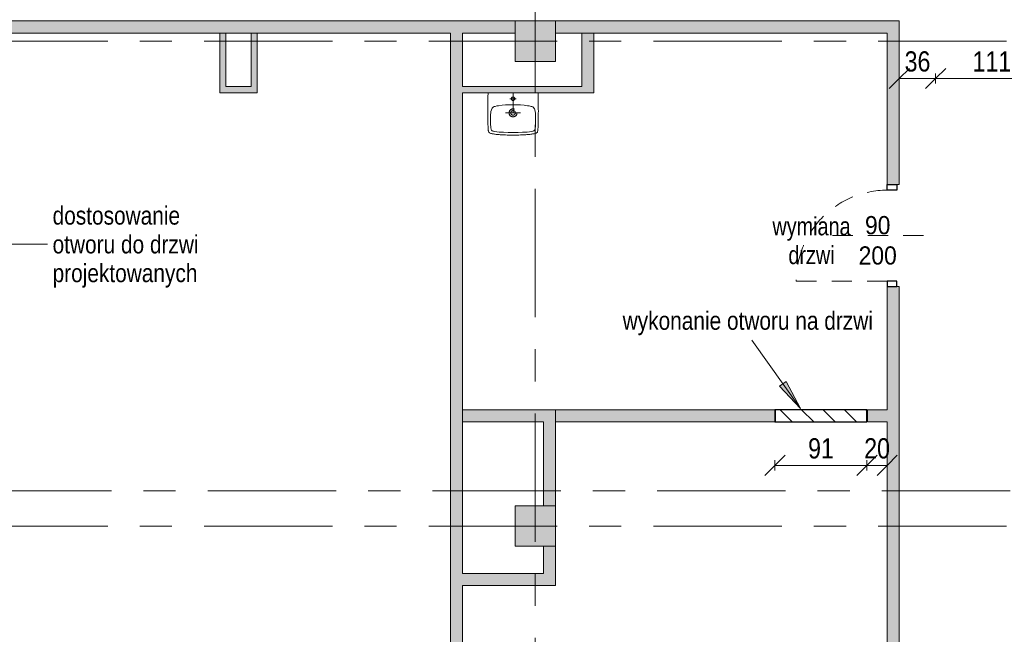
# Model space of a CAD drawing. Header units: centimetres. Extents: x -8590 to 14779, y -8842 to 3760.
# Tile 15 of 28: x 11812 to 12786, y 2221 to 2830. Entities that reach past the tile are written whole.
import ezdxf

# ---------------------------------------------------------------- set-up
doc = ezdxf.new("R2010")
doc.units = ezdxf.units.CM
for name, pattern in [('Dash', [1200, 600, -600]), ('Oś', [222.25, 127, -31.75, 31.75, -31.75]), ('Wyburzenia', [35, 20, -15])]:
    doc.linetypes.add(name, pattern=pattern)
for name, color, linetype, lineweight in [('A-ANNO-DIMS', 211, 'Continuous', 13), ('A-ANNO-DIMS-100', 211, 'Continuous', 13), ('A-ANNO-NOTE', 131, 'Wyburzenia', 9), ('A-DETL', 90, 'Dash', 50), ('A-DETL-GENF', 92, 'Continuous', 9), ('A-DETL-MEDM', 33, 'Continuous', 9), ('A-DOOR', 31, 'Wyburzenia', 9), ('A-DOOR-IDEN', 31, 'Continuous', 13), ('A-WALL', 113, 'Continuous', 13), ('A-WALL-PATT', 111, 'Continuous', 13), ('G-ANNO-TEXT', 231, 'Continuous', 13), ('P-SANR-FIXT', 6, 'Wyburzenia', 9), ('S-COLS', 52, 'Continuous', 13), ('S-GRID', 1, 'Continuous', 13)]:
    doc.layers.add(name, color=color, linetype=linetype, lineweight=lineweight)
doc.styles.add('Arial', font='arial.ttf', dxfattribs={"width": 0.9, "height": 18})
doc.styles.add('Arial Narrow_3', font='ARIALN.TTF', dxfattribs={"height": 18})
doc.styles.add('Arial Narrow_4', font='ARIALN.TTF', dxfattribs={"width": 0.95, "height": 0.18})
doc.styles.add('Arial Narrow_6', font='ARIALN.TTF', dxfattribs={"height": 20})
doc.dimstyles.new('Diagonal_1_100__0__wewnętrzne_1', dxfattribs={"dimscale": 30.48, "dimtxt": 20.468619, "dimasz": 0.656168, "dimexe": 0.164042, "dimexo": 0.0625, "dimgap": 0.032808, "dimtad": 1, "dimdec": 0, "dimdsep": 46, "dimtxsty": 'Arial Narrow_6', "dimblk1": 'OBLIQUE', "dimblk2": 'OBLIQUE', "dimsah": 1, "dimcen": 0.09, "dimazin": 0, "dimtfac": 1, "dimtdec": 4, "dimtix": 1, "dimtmove": 0, "dimatfit": 3, "dimfxl": 0.164042, "dimfxlon": 1, "dimtvp": 1, "dimtolj": 1, "dimtzin": 0, "dimarcsym": 2})

# ---------------------------------------------------------------- blocks, each defined once
blk = doc.blocks.new('M_Concrete-Square-Column - 400 x 400mm-1512407-3_piętro I __3_90 m_ - wyburzenia i zamurowania')
at = {"layer": 'S-COLS', "lineweight": 9}
blk.add_hatch(color=253, dxfattribs=at).paths.add_polyline_path([(20, -20), (20, 20), (-20, 20), (-20, -20), (11, -20)], flags=0)
for p, q in [((20, 20), (-20, 20)), ((-20, 20), (-20, -20)), ((20, -20), (20, 20)), ((-20, -20), (20, -20))]:
    blk.add_line(p, q, dxfattribs=at)
blk = doc.blocks.new('DRZWI 1S - Drzwi 90-1815603-3_piętro I __3_90 m_ - wyburzenia i zamurowania')
at = {"layer": 'A-DETL-GENF', "color": 20, "linetype": 'Wyburzenia'}
for p, q in [((-50.5, 3.7), (-45, 3.7)), ((-50.5, -5.85), (-50.5, 3.7)), ((-45, 3.7), (-45, -5.85)), ((45, 3.7), (50.5, 3.7)), ((45, -5.85), (45, 3.7)), ((50.5, 3.7), (50.5, -5.85)), ((-45, -5.85), (-50.5, -5.85)), ((50.5, -5.85), (45, -5.85))]:
    blk.add_line(p, q, dxfattribs=at)
at = {"layer": 'A-DETL-MEDM', "color": 1, "linetype": 'Wyburzenia', "lineweight": 25}
for p, q in [((-50.5, -5.85), (-50.5, 3.7)), ((-50.5, 3.7), (-45, 3.7)), ((-45, 3.7), (-45, -5.85)), ((45, 3.7), (45, -5.85)), ((50.5, 3.7), (45, 3.7)), ((50.5, -5.85), (50.5, 3.7)), ((-45, -5.85), (-50.5, -5.85)), ((45, -5.85), (50.5, -5.85))]:
    blk.add_line(p, q, dxfattribs=at)
at = {"layer": 'A-DOOR', "color": 10, "lineweight": 13}
blk.add_line((45, -5.85), (45, -95.85), dxfattribs=at)
blk.add_arc((45, -5.85), 90, 180, 270, dxfattribs=at)
blk = doc.blocks.new('Umywalka koło Nova Pro - Pro 50-2032496-3_piętro I __3_90 m_ - wyburzenia i zamurowania')
at = {"layer": 'P-SANR-FIXT', "color": 20}
for p, q in [((-12.16, 38.58), (-12.14, 39.22)), ((-12.14, 39.22), (-12.08, 39.81)), ((-12.08, 39.81), (-12, 40.37)), ((-12, 40.37), (-11.92, 40.87)), ((-11.92, 40.87), (-11.82, 41.38)), ((-11.82, 41.38), (-11.71, 41.67)), ((-11.6, 41.96), (-11.79, 41.38)), ((-11.71, 41.67), (-11.6, 41.96)), ((-11.6, 41.96), (-11.26, 42.47)), ((-11.26, 42.47), (-11.6, 41.96)), ((-11.26, 42.47), (-10.8, 42.84)), ((-10.8, 42.84), (-11.26, 42.47)), ((-10.8, 42.84), (-10.24, 43.11)), ((-10.24, 43.11), (-10.8, 42.84)), ((-10.24, 43.11), (-9.61, 43.32)), ((-9.61, 43.32), (-10.24, 43.11)), ((-9.61, 43.32), (-8.94, 43.51)), ((-8.94, 43.51), (-9.61, 43.32)), ((-9.39, 37.94), (-9.21, 39.03)), ((-9.21, 39.03), (-9.05, 39.59)), ((-9.05, 39.59), (-8.86, 40.1)), ((-8.94, 43.51), (-8.25, 43.64)), ((-8.25, 43.64), (-8.94, 43.51)), ((-8.86, 40.1), (-8.7, 40.34)), ((-8.7, 40.34), (-8.51, 40.55)), ((-8.51, 40.55), (-8.03, 40.85)), ((-8.25, 43.64), (-7.5, 43.8)), ((-7.5, 43.8), (-8.25, 43.64)), ((-8.03, 40.85), (-7.53, 41.06)), ((-7.53, 41.06), (-6.97, 41.22)), ((-7.5, 43.8), (-6.73, 43.91)), ((-6.73, 43.91), (-7.5, 43.8)), ((-6.97, 41.22), (-5.88, 41.43)), ((-6.73, 43.91), (-5.93, 44.04)), ((-5.93, 44.04), (-6.73, 43.91)), ((-5.93, 44.04), (-5.1, 44.15)), ((-5.1, 44.15), (-5.93, 44.04)), ((-5.88, 41.43), (-3.64, 41.75)), ((-5.1, 44.15), (-4.2, 44.25)), ((-4.2, 44.25), (-5.1, 44.15)), ((-4.2, 44.25), (-3.27, 44.36)), ((-3.27, 44.36), (-4.2, 44.25)), ((-3.64, 41.75), (-1.4, 41.94)), ((-3.27, 44.36), (-2.28, 44.44)), ((-2.28, 44.44), (-3.27, 44.36)), ((-2.28, 44.44), (-1.24, 44.52)), ((-1.24, 44.52), (-2.28, 44.44)), ((-1.4, 41.94), (3.1, 42.18)), ((-1.24, 44.52), (-0.15, 44.63)), ((-0.15, 44.63), (-1.24, 44.52)), ((-0.15, 44.63), (1.05, 44.71)), ((1.05, 44.71), (-0.15, 44.63)), ((1.05, 44.71), (2.3, 44.76)), ((2.3, 44.76), (1.05, 44.71)), ((2.3, 44.76), (3.66, 44.84)), ((3.66, 44.84), (2.3, 44.76)), ((3.1, 42.18), (7.6, 42.31)), ((3.66, 44.84), (5.12, 44.89)), ((5.12, 44.89), (3.66, 44.84)), ((5.12, 44.89), (6.72, 44.95)), ((6.72, 44.95), (5.12, 44.89)), ((6.72, 44.95), (8.45, 44.97)), ((8.45, 44.97), (6.72, 44.95)), ((7.6, 42.31), (9.86, 42.39)), ((8.45, 44.97), (10.4, 45)), ((10.4, 45), (8.45, 44.97)), ((9.86, 42.39), (11.04, 42.42)), ((10.4, 45), (14.63, 45)), ((14.63, 45), (10.4, 45)), ((11.04, 42.42), (11.7, 42.42)), ((11.7, 42.42), (12.5, 42.44)), ((12.5, 42.44), (13.3, 42.42)), ((13.3, 42.42), (13.99, 42.42)), ((13.99, 42.42), (15.14, 42.39)), ((14.63, 45), (16.55, 44.97)), ((16.55, 44.97), (14.63, 45)), ((15.14, 42.39), (17.4, 42.31)), ((16.55, 44.97), (18.31, 44.95)), ((18.31, 44.95), (16.55, 44.97)), ((17.4, 42.31), (21.9, 42.18)), ((18.31, 44.95), (19.88, 44.89)), ((19.88, 44.89), (18.31, 44.95)), ((19.88, 44.89), (21.34, 44.84)), ((21.34, 44.84), (19.88, 44.89)), ((21.34, 44.84), (22.7, 44.76)), ((22.7, 44.76), (21.34, 44.84)), ((21.9, 42.18), (26.4, 41.94)), ((22.7, 44.76), (23.98, 44.71)), ((23.98, 44.71), (22.7, 44.76)), ((23.98, 44.71), (25.15, 44.63)), ((25.15, 44.63), (23.98, 44.71)), ((25.15, 44.63), (26.24, 44.52)), ((26.24, 44.52), (25.15, 44.63)), ((26.24, 44.52), (27.31, 44.44)), ((27.31, 44.44), (26.24, 44.52)), ((26.4, 41.94), (28.64, 41.75)), ((27.31, 44.44), (28.29, 44.36)), ((28.29, 44.36), (27.31, 44.44)), ((28.29, 44.36), (29.23, 44.25)), ((29.23, 44.25), (28.29, 44.36)), ((28.64, 41.75), (30.88, 41.43)), ((29.23, 44.25), (30.1, 44.15)), ((30.1, 44.15), (29.23, 44.25)), ((30.1, 44.15), (30.93, 44.04)), ((30.93, 44.04), (30.1, 44.15)), ((30.88, 41.43), (31.97, 41.22)), ((30.93, 44.04), (31.76, 43.91)), ((31.76, 43.91), (30.93, 44.04)), ((31.76, 43.91), (32.5, 43.8)), ((32.5, 43.8), (31.76, 43.91)), ((31.97, 41.22), (32.53, 41.06)), ((32.5, 43.8), (33.25, 43.64)), ((33.25, 43.64), (32.5, 43.8)), ((32.53, 41.06), (33.06, 40.85)), ((33.06, 40.85), (33.54, 40.55)), ((33.25, 43.64), (33.97, 43.51)), ((33.97, 43.51), (33.25, 43.64)), ((33.54, 40.55), (33.73, 40.34)), ((33.73, 40.34), (33.86, 40.1)), ((33.86, 40.1), (34.07, 39.59)), ((33.97, 43.51), (34.63, 43.32)), ((34.63, 43.32), (33.97, 43.51)), ((34.07, 39.59), (34.21, 39.03)), ((34.21, 39.03), (34.39, 37.94)), ((34.63, 43.32), (35.24, 43.11)), ((35.24, 43.11), (34.63, 43.32)), ((35.24, 43.11), (35.8, 42.84)), ((35.8, 42.84), (35.24, 43.11)), ((35.8, 42.84), (36.28, 42.47)), ((36.28, 42.47), (35.8, 42.84)), ((36.28, 42.47), (36.6, 41.96)), ((36.6, 41.96), (36.28, 42.47)), ((36.6, 41.96), (36.82, 41.38)), ((36.82, 41.38), (36.92, 40.87)), ((36.92, 40.87), (37.03, 40.37)), ((37.03, 40.37), (37.08, 39.81)), ((37.08, 39.81), (37.14, 39.22)), ((37.14, 39.22), (37.16, 38.58)), ((-12.43, 29.39), (-12.4, 30.3)), ((-12.43, 28.46), (-12.43, 29.39)), ((-12.4, 30.88), (-12.38, 32.06)), ((-12.4, 30.3), (-12.4, 30.88)), ((-12.38, 32.06), (-12.35, 32.88)), ((-12.35, 33.65), (-12.32, 34.43)), ((-12.35, 32.88), (-12.35, 33.65)), ((-12.32, 34.43), (-12.3, 35.17)), ((-12.3, 35.17), (-12.27, 35.89)), ((-12.27, 35.89), (-12.24, 36.61)), ((-12.24, 36.61), (-12.22, 37.28)), ((-12.22, 37.28), (-12.19, 37.94)), ((-12.19, 37.94), (-12.16, 38.58)), ((-9.84, 30.06), (-9.79, 32.32)), ((-9.76, 25.56), (-9.84, 30.06)), ((-9.79, 32.32), (-9.71, 34.56)), ((-9.71, 34.56), (-9.53, 36.82)), ((-9.53, 36.82), (-9.39, 37.94)), ((12.5, 3), (12.5, 35)), ((34.39, 37.94), (34.53, 36.82)), ((34.53, 36.82), (34.71, 34.56)), ((34.71, 34.56), (34.82, 32.32)), ((34.84, 30.06), (34.76, 25.56)), ((34.82, 32.32), (34.84, 30.06)), ((37.16, 38.58), (37.19, 37.94)), ((37.19, 37.94), (37.22, 37.28)), ((37.22, 37.28), (37.24, 36.61)), ((37.24, 36.61), (37.27, 35.89)), ((37.27, 35.89), (37.3, 35.17)), ((37.3, 35.17), (37.32, 34.43)), ((37.32, 34.43), (37.35, 33.65)), ((37.35, 33.65), (37.35, 32.88)), ((37.35, 32.88), (37.38, 32.06)), ((37.38, 32.06), (37.4, 30.88)), ((37.4, 30.88), (37.43, 30.3)), ((37.43, 30.3), (37.43, 29.39)), ((37.43, 29.39), (37.46, 28.46)), ((-12.51, 21.3), (-12.48, 23.13)), ((-12.48, 19.27), (-12.51, 21.3)), ((-12.48, 24.81), (-12.46, 26.49)), ((-12.48, 23.13), (-12.48, 24.81)), ((-12.46, 27.5), (-12.43, 28.46)), ((-12.46, 26.49), (-12.46, 27.5)), ((-9.74, 24.87), (-9.76, 25.56)), ((-9.71, 24.55), (-9.74, 24.87)), ((-9.69, 24.15), (-9.71, 24.55)), ((-9.61, 23.27), (-9.69, 24.15)), ((-9.37, 21.54), (-9.61, 23.27)), ((-8.91, 19.86), (-9.37, 21.54)), ((-8.62, 19.03), (-8.91, 19.86)), ((20.01, 23), (5.01, 23)), ((33.91, 19.86), (33.62, 19.03)), ((34.37, 21.54), (33.91, 19.86)), ((34.63, 23.27), (34.37, 21.54)), ((34.69, 24.15), (34.63, 23.27)), ((34.71, 24.55), (34.69, 24.15)), ((34.74, 24.87), (34.71, 24.55)), ((34.76, 25.56), (34.74, 24.87)), ((37.46, 28.46), (37.46, 27.5)), ((37.46, 27.5), (37.48, 26.49)), ((37.48, 26.49), (37.48, 24.81)), ((37.48, 24.81), (37.51, 23.13)), ((37.51, 23.13), (37.51, 19.27)), ((-12.48, 16.98), (-12.48, 19.27)), ((-12.45, 14.35), (-12.48, 16.98)), ((-12.4, 11.28), (-12.45, 14.35)), ((-12.32, 7.58), (-12.4, 11.28)), ((-8.19, 18.26), (-8.62, 19.03)), ((-7.93, 17.91), (-8.19, 18.26)), ((-7.61, 17.62), (-7.93, 17.91)), ((-6.89, 17.14), (-7.61, 17.62)), ((-6.09, 16.8), (-6.89, 17.14)), ((-5.24, 16.53), (-6.09, 16.8)), ((-3.53, 16.16), (-5.24, 16.53)), ((-1.83, 15.89), (-3.53, 16.16)), ((1.66, 15.49), (-1.83, 15.89)), ((5.15, 15.2), (1.66, 15.49)), ((8.64, 15.06), (5.15, 15.2)), ((10.37, 15.01), (8.64, 15.06)), ((14.63, 15.01), (10.37, 15.01)), ((16.36, 15.06), (14.63, 15.01)), ((19.88, 15.2), (16.36, 15.06)), ((23.34, 15.49), (19.88, 15.2)), ((26.83, 15.89), (23.34, 15.49)), ((28.56, 16.16), (26.83, 15.89)), ((30.26, 16.53), (28.56, 16.16)), ((31.09, 16.8), (30.26, 16.53)), ((31.89, 17.14), (31.09, 16.8)), ((32.61, 17.62), (31.89, 17.14)), ((32.93, 17.91), (32.61, 17.62)), ((33.19, 18.26), (32.93, 17.91)), ((33.62, 19.03), (33.19, 18.26)), ((37.4, 11.28), (37.32, 7.58)), ((37.45, 14.35), (37.4, 11.28)), ((37.48, 16.98), (37.45, 14.35)), ((37.51, 19.27), (37.48, 16.98)), ((-12.19, 3), (-12.32, 7.58)), ((15.72, 9.02), (9.46, 9.02)), ((37.32, 7.58), (37.19, 3))]:
    blk.add_line(p, q, dxfattribs=at)
for centre, radius in [((12.51, 23), 3.92), ((12.51, 23), 2.28), ((12.5, 9.02), 1.72)]:
    blk.add_circle(centre, radius, dxfattribs=at)
blk = doc.blocks.new('Wymiana Drzwi_PG_typ 100 - --2314812-3_piętro I __3_90 m_ - wyburzenia i zamurowania')
at = {"layer": 'A-DOOR-IDEN', "insert": (0.0511, 0.737), "char_height": 0.18, "width": 1.2882, "attachment_point": 5, "rotation": 90, "line_spacing_factor": 0.949189, "style": 'Arial Narrow_4'}
blk.add_mtext('\\pxqc,t6.70278,13.40556,20.10833,26.81111,33.51389,40.21667,46.91944,53.62222,60.325,67.02778,73.73056,80.43333,87.13611,93.83889,100.54167,107.24444,113.94722,120.65,127.35278,134.05556,140.75833,147.46111,154.16389,160.86667,167.56944,174.27222,180.975,187.67778,194.38056,201.08333,207.78611,214.48889;{wymiana\\Pdrzwi}', dxfattribs=at)
blk = doc.blocks.new('DIMBLOCK10-3_piętro I __3_90 m_ - wyburzenia i zamurowania')
at = {"layer": 'A-ANNO-DIMS-100'}
for p, q in [((12558.94, 2388.4), (12568.94, 2398.4)), ((12649.94, 2388.4), (12659.94, 2398.4)), ((12558.94, 2388.4), (12548.94, 2378.4)), ((12558.94, 2393.4), (12558.94, 2383.4)), ((12558.94, 2388.4), (12558.94, 2393.4)), ((12558.94, 2388.4), (12649.94, 2388.4)), ((12649.94, 2388.4), (12639.94, 2378.4)), ((12649.94, 2393.4), (12649.94, 2383.4)), ((12649.94, 2388.4), (12649.94, 2393.4))]:
    blk.add_line(p, q, dxfattribs=at)
at = {"layer": 'A-ANNO-DIMS-100', "color": 0, "insert": (12591.76, 2415.25), "char_height": 20, "width": 30.4105, "attachment_point": 1, "line_spacing_factor": 0.974696, "style": 'Arial Narrow_6'}
blk.add_mtext('91', dxfattribs=at)
blk = doc.blocks.new('_Oblique')
at = {"color": 0, "linetype": 'ByBlock', "lineweight": -2}
blk.add_line((-0.5, -0.5), (0.5, 0.5), dxfattribs=at)
blk = doc.blocks.new('DIMBLOCK11-3_piętro I __3_90 m_ - wyburzenia i zamurowania')
at = {"layer": 'A-ANNO-DIMS-100'}
for p, q in [((12649.94, 2388.4), (12659.94, 2398.4)), ((12669.94, 2388.4), (12679.94, 2398.4)), ((12649.94, 2388.4), (12639.94, 2378.4)), ((12649.94, 2393.4), (12649.94, 2383.4)), ((12649.94, 2388.4), (12649.94, 2393.4)), ((12649.94, 2388.4), (12669.94, 2388.4)), ((12669.94, 2388.4), (12659.94, 2378.4)), ((12669.94, 2393.4), (12669.94, 2383.4)), ((12669.94, 2388.4), (12669.94, 2393.4))]:
    blk.add_line(p, q, dxfattribs=at)
at = {"layer": 'A-ANNO-DIMS-100', "color": 0, "insert": (12647.26, 2415.25), "char_height": 20, "width": 30.4105, "attachment_point": 1, "line_spacing_factor": 0.974696, "style": 'Arial Narrow_6'}
blk.add_mtext('20', dxfattribs=at)
blk = doc.blocks.new('DIMBLOCK18-3_piętro I __3_90 m_ - wyburzenia i zamurowania')
at = {"layer": 'A-ANNO-DIMS-100'}
for p, q in [((12681.94, 2771.41), (12691.94, 2781.41)), ((12681.94, 2776.41), (12681.94, 2766.41)), ((12681.94, 2771.41), (12681.94, 2776.41)), ((12717.94, 2771.41), (12727.94, 2781.41)), ((12717.94, 2776.41), (12717.94, 2766.41)), ((12717.94, 2771.41), (12717.94, 2776.41)), ((12681.94, 2771.41), (12671.94, 2761.41)), ((12681.94, 2771.41), (12717.94, 2771.41)), ((12717.94, 2771.41), (12707.94, 2761.41))]:
    blk.add_line(p, q, dxfattribs=at)
at = {"layer": 'A-ANNO-DIMS-100', "color": 0, "insert": (12687.26, 2798.26), "char_height": 20, "width": 30.4105, "attachment_point": 1, "line_spacing_factor": 0.974696, "style": 'Arial Narrow_6'}
blk.add_mtext('36', dxfattribs=at)
blk = doc.blocks.new('DIMBLOCK19-3_piętro I __3_90 m_ - wyburzenia i zamurowania')
at = {"layer": 'A-ANNO-DIMS-100'}
for p, q in [((12717.94, 2771.41), (12727.94, 2781.41)), ((12717.94, 2776.41), (12717.94, 2766.41)), ((12717.94, 2771.41), (12717.94, 2776.41)), ((12828.94, 2771.41), (12838.94, 2781.41)), ((12828.94, 2776.41), (12828.94, 2766.41)), ((12828.94, 2771.41), (12828.94, 2776.41)), ((12717.94, 2771.41), (12707.94, 2761.41)), ((12717.94, 2771.41), (12828.94, 2771.41)), ((12828.94, 2771.41), (12818.94, 2761.41))]:
    blk.add_line(p, q, dxfattribs=at)
at = {"layer": 'A-ANNO-DIMS-100', "color": 0, "insert": (12754.43, 2798.26), "char_height": 20, "width": 45.6158, "attachment_point": 1, "line_spacing_factor": 0.974696, "style": 'Arial Narrow_6'}
blk.add_mtext('111', dxfattribs=at)

msp = doc.modelspace()

# ---------------------------------------------------------------- hatches: boundary and pattern name
at = {"layer": 'A-DETL-GENF', "lineweight": 25}
h = msp.add_hatch(dxfattribs=at)
h.set_pattern_fill('FP_2', color=6, style=0, pattern_type=2)
h.set_pattern_definition([(315, (12334.558, 0), (10.6066, 10.6066), [])])
h.paths.add_polyline_path([(12305.44, 1111.33), (12305.44, 1123.33), (12295.44, 1123.33), (12295.44, 1111.33)], flags=0)
h.paths.add_polyline_path([(12033.94, 1833.33), (12033.94, 1845.33), (12018.94, 1845.33), (12018.94, 1833.33)], flags=0)
h.paths.add_polyline_path([(12669.94, 1929.33), (12681.94, 1929.33), (12681.94, 2030.33), (12669.94, 2030.33)], flags=0)
h.paths.add_polyline_path([(12402.44, 2018.33), (12492.94, 2018.33), (12492.94, 2030.33), (12402.44, 2030.26)], flags=0)
h.paths.add_polyline_path([(12649.94, 2431.33), (12649.94, 2443.33), (12559.44, 2443.33), (12559.44, 2431.33)], flags=0)
h.paths.add_polyline_path([(12383.44, 3040.83), (12450.94, 3040.83), (12450.94, 3065.68), (12329.94, 3065.68), (12329.94, 3040.83)], flags=0)
h.paths.add_polyline_path([(12714.44, 3040.83), (12724.44, 3040.83), (12724.44, 3065.83), (12714.44, 3065.83), (12714.44, 3056.13)], flags=0)
h.paths.add_polyline_path([(11970.94, 3091.33), (11970.94, 3116.33), (11849.94, 3116.33), (11849.94, 3091.33)], flags=0)
at = {"layer": 'A-WALL-PATT', "lineweight": 5}
h = msp.add_hatch(color=254, dxfattribs=at)
h.paths.add_polyline_path([(11766.94, 2816.33), (12301.94, 2816.33), (12301.94, 2828.33), (11766.94, 2828.33)], flags=0)
h.paths.add_polyline_path([(12669.94, 2816.33), (12669.94, 2828.33), (12341.94, 2828.33), (12341.94, 2816.33), (12525.1, 2816.33)], flags=0)
for points in [[(12669.94, 2793.33), (12681.94, 2793.33), (12681.94, 2828.33), (12669.94, 2828.33), (12669.94, 2816.33)], [(12015.94, 2793.33), (12015.94, 2816.33), (12009.94, 2816.33), (12009.94, 2793.33)], [(12040.94, 2793.33), (12046.94, 2793.33), (12046.94, 2816.33), (12040.94, 2816.33), (12040.94, 2810.35)], [(12249.94, 2793.33), (12249.94, 2816.33), (12237.94, 2816.33), (12237.94, 2793.33), (12241.79, 2793.33)], [(12379.94, 2793.33), (12379.94, 2816.33), (12367.94, 2816.33), (12367.94, 2793.33)], [(12009.94, 2763.33), (12015.94, 2763.33), (12015.94, 2793.33), (12009.94, 2793.33)], [(12040.94, 2763.33), (12046.94, 2763.33), (12046.94, 2793.33), (12040.94, 2793.33), (12040.94, 2788.33)], [(12237.94, 1845.33), (12249.94, 1845.33), (12249.94, 2793.33), (12237.94, 2793.33), (12237.94, 1922.94)], [(12367.94, 2757.33), (12379.94, 2757.33), (12379.94, 2793.33), (12367.94, 2793.33), (12367.94, 2763.33)]]:
    msp.add_hatch(color=254, dxfattribs=at).paths.add_polyline_path(points, flags=0)
h = msp.add_hatch(color=254, dxfattribs=at)
h.paths.add_polyline_path([(12669.94, 1845.33), (12681.94, 1845.33), (12681.94, 1929.33), (12669.94, 1929.33)], flags=0)
h.paths.add_polyline_path([(12681.94, 2030.33), (12681.94, 2565.33), (12669.94, 2565.33), (12669.94, 2030.33)], flags=0)
h.paths.add_polyline_path([(12670.09, 2666.33), (12681.94, 2666.33), (12681.94, 2793.33), (12669.94, 2793.33), (12669.94, 2666.33)], flags=0)
at = {"layer": 'A-WALL-PATT'}
for points in [[(12046.94, 2757.33), (12046.94, 2763.33), (12009.94, 2763.33), (12009.94, 2757.33)], [(12249.94, 2757.33), (12367.94, 2757.33), (12367.94, 2763.33), (12249.94, 2763.33)], [(12329.94, 2431.33), (12341.94, 2431.33), (12341.94, 2443.33), (12249.94, 2443.33), (12249.94, 2431.33)], [(12329.94, 2269.33), (12329.94, 2281.33), (12249.94, 2281.33), (12249.94, 2269.33)]]:
    msp.add_hatch(color=9, dxfattribs=at).paths.add_polyline_path(points, flags=0)
h = msp.add_hatch(color=9, dxfattribs=at)
h.paths.add_polyline_path([(12341.94, 2431.33), (12559.44, 2431.33), (12559.44, 2443.33), (12341.94, 2443.33)], flags=0)
h.paths.add_polyline_path([(12668.75, 2431.33), (12669.94, 2431.33), (12669.94, 2443.33), (12650.44, 2443.33), (12650.44, 2431.33)], flags=0)
h = msp.add_hatch(color=9, dxfattribs=at)
h.paths.add_polyline_path([(12341.94, 2269.33), (12341.94, 2308.33), (12329.94, 2308.33), (12329.94, 2269.33)], flags=0)
h.paths.add_polyline_path([(12335.3, 2348.33), (12341.94, 2348.33), (12341.94, 2431.33), (12329.94, 2431.33), (12329.94, 2348.33)], flags=0)
at = {"layer": 'G-ANNO-TEXT'}
msp.add_hatch(color=130, dxfattribs=at).paths.add_polyline_path([(12584.2, 2444.79), (12570.02, 2471.53), (12563.59, 2466.95)], flags=0)

# ---------------------------------------------------------------- linework, layer by layer
at = {"layer": 'A-ANNO-NOTE', "color": 240, "lineweight": 13}
msp.add_line((12705.94, 2615.83), (12615.94, 2615.83), dxfattribs=at)
at = {"layer": 'A-DETL', "linetype": 'Continuous', "lineweight": 25}
for p, q in [((12649.94, 2443.33), (12558.94, 2443.33)), ((12558.94, 2443.33), (12558.94, 2431.33)), ((12649.94, 2431.33), (12649.94, 2443.33)), ((12558.94, 2431.33), (12649.94, 2431.33))]:
    msp.add_line(p, q, dxfattribs=at)
at = {"layer": 'A-WALL', "lineweight": 9}
for p, q in [((12301.94, 2828.33), (11741.94, 2828.33)), ((12681.94, 2828.33), (12341.94, 2828.33)), ((12681.94, 2666.33), (12681.94, 2828.33)), ((12237.94, 2816.33), (11741.94, 2816.33)), ((12009.94, 2757.33), (12009.94, 2816.33)), ((12015.94, 2763.33), (12015.94, 2816.33)), ((12040.94, 2763.33), (12040.94, 2816.33)), ((12046.94, 2757.33), (12046.94, 2816.33)), ((12237.94, 2204.33), (12237.94, 2816.33)), ((12301.94, 2816.33), (12249.94, 2816.33)), ((12249.94, 2763.33), (12249.94, 2816.33)), ((12669.94, 2816.33), (12341.94, 2816.33)), ((12367.94, 2763.33), (12367.94, 2816.33)), ((12379.94, 2757.33), (12379.94, 2816.33)), ((12669.94, 2666.33), (12669.94, 2816.33)), ((12009.94, 2757.33), (12046.94, 2757.33)), ((12040.94, 2763.33), (12015.94, 2763.33)), ((12367.94, 2763.33), (12249.94, 2763.33)), ((12249.94, 2281.33), (12249.94, 2757.33)), ((12249.94, 2757.33), (12379.94, 2757.33)), ((12670.09, 2666.33), (12669.94, 2666.33)), ((12681.94, 2666.33), (12679.64, 2666.33)), ((12669.94, 2565.33), (12669.94, 2443.33)), ((12670.09, 2565.33), (12669.94, 2565.33)), ((12681.94, 2565.33), (12679.64, 2565.33)), ((12681.94, 2030.33), (12681.94, 2565.33)), ((12559.44, 2443.33), (12249.94, 2443.33)), ((12341.94, 2443.33), (12341.94, 2348.33)), ((12669.94, 2443.33), (12650.44, 2443.33)), ((12249.94, 2431.33), (12329.94, 2431.33)), ((12329.94, 2431.33), (12329.94, 2348.33)), ((12341.94, 2431.33), (12559.44, 2431.33)), ((12650.44, 2431.33), (12669.94, 2431.33)), ((12669.94, 2431.33), (12669.94, 2030.33)), ((12329.94, 2308.33), (12329.94, 2281.33)), ((12341.94, 2269.33), (12341.94, 2308.33)), ((12329.94, 2281.33), (12249.94, 2281.33)), ((12249.94, 2030.33), (12249.94, 2269.33)), ((12249.94, 2269.33), (12341.94, 2269.33))]:
    msp.add_line(p, q, dxfattribs=at)
at = {"layer": 'A-WALL'}
for p, q in [((12559.44, 2431.33), (12559.44, 2443.33)), ((12650.44, 2443.33), (12650.44, 2431.33))]:
    msp.add_line(p, q, dxfattribs=at)
at = {"layer": 'A-WALL', "color": 10, "linetype": 'Wyburzenia'}
for p, q in [((12650.44, 2443.33), (12559.44, 2443.33)), ((12559.44, 2443.33), (12559.44, 2431.33)), ((12650.44, 2431.33), (12650.44, 2443.33)), ((12559.44, 2431.33), (12650.44, 2431.33))]:
    msp.add_line(p, q, dxfattribs=at)
at = {"layer": 'G-ANNO-TEXT', "color": 130}
for p, q in [((11715.79, 2607.25), (11839.48, 2607.25)), ((12584.2, 2444.79), (12536.16, 2512.32)), ((12570.02, 2471.53), (12563.59, 2466.95)), ((12563.59, 2466.95), (12584.2, 2444.79)), ((12584.2, 2444.79), (12570.02, 2471.53))]:
    msp.add_line(p, q, dxfattribs=at)
at = {"layer": 'S-GRID', "linetype": 'Oś'}
for p, q in [((12321.94, 2884.27), (12321.94, 27.13)), ((13677.02, 2808.33), (10965.8, 2808.33)), ((11108.94, 2363.33), (14108.94, 2363.33)), ((13677.02, 2328.33), (10965.8, 2328.33))]:
    msp.add_line(p, q, dxfattribs=at)

# ---------------------------------------------------------------- block references
at = {"layer": 'A-DOOR', "color": 10, "lineweight": 13, "rotation": 270.0000000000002}
msp.add_blockref('DRZWI 1S - Drzwi 90-1815603-3_piętro I __3_90 m_ - wyburzenia i zamurowania', (12675.94, 2615.83), dxfattribs=at)
at = {"layer": 'A-DOOR-IDEN', "xscale": 99.99999999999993, "yscale": 99.99999999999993, "zscale": 99.99999999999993, "rotation": 270.0000000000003}
msp.add_blockref('Wymiana Drzwi_PG_typ 100 - --2314812-3_piętro I __3_90 m_ - wyburzenia i zamurowania', (12521.44, 2615.83), dxfattribs=at)
at = {"layer": 'P-SANR-FIXT', "color": 20, "rotation": 180}
msp.add_blockref('Umywalka koło Nova Pro - Pro 50-2032496-3_piętro I __3_90 m_ - wyburzenia i zamurowania', (12312.44, 2760.33), dxfattribs=at)
at = {"layer": 'S-COLS', "lineweight": 9}
for p in [(12321.94, 2808.33), (12321.94, 2328.33)]:
    msp.add_blockref('M_Concrete-Square-Column - 400 x 400mm-1512407-3_piętro I __3_90 m_ - wyburzenia i zamurowania', p, dxfattribs=at)

# ---------------------------------------------------------------- texts
at = {"layer": 'A-ANNO-NOTE', "color": 1, "lineweight": 211, "char_height": 18, "attachment_point": 5, "line_spacing_factor": 0.936439, "style": 'Arial'}
for s, insert, width in [('\\pxqc,t6.35,12.7,19.05,25.4,31.75,38.1,44.45,50.8,57.15,63.5,69.85,76.2,82.55,88.9,95.25,101.6,107.95,114.3,120.65,127,133.35,139.7,146.05,152.4,158.75,165.1,171.45,177.8,184.15,190.5,196.85,203.2;{90}', (12660.61, 2626.06), 25.65), ('\\pxqc,t6.35,12.7,19.05,25.4,31.75,38.1,44.45,50.8,57.15,63.5,69.85,76.2,82.55,88.9,95.25,101.6,107.95,114.3,120.65,127,133.35,139.7,146.05,152.4,158.75,165.1,171.45,177.8,184.15,190.5,196.85,203.2;{200}', (12660.61, 2596.06), 38.07)]:
    msp.add_mtext(s, dxfattribs=dict(at, insert=insert, width=width))
at = {"layer": 'G-ANNO-TEXT', "color": 7, "char_height": 18, "attachment_point": 1, "line_spacing_factor": 0.949189, "style": 'Arial Narrow_3'}
for s, insert, width in [('\\pxt7.05556,14.11111,21.16667,28.22222,35.27778,42.33333,49.38889,56.44444,63.5,70.55556,77.61111,84.66667,91.72222,98.77778,105.83333,112.88889,119.94444,127,134.05556,141.11111,148.16667,155.22222,162.27778,169.33333,176.38889,183.44444,190.5,197.55556,204.61111,211.66667,218.72222,225.77778;{dostosowanie otworu do drzwi projektowanych}', (11844.48, 2644.72), 179.9), ('\\pxt7.05556,14.11111,21.16667,28.22222,35.27778,42.33333,49.38889,56.44444,63.5,70.55556,77.61111,84.66667,91.72222,98.77778,105.83333,112.88889,119.94444,127,134.05556,141.11111,148.16667,155.22222,162.27778,169.33333,176.38889,183.44444,190.5,197.55556,204.61111,211.66667,218.72222,225.77778;{wykonanie otworu na drzwi}', (12408.36, 2540.64), 255.3)]:
    msp.add_mtext(s, dxfattribs=dict(at, insert=insert, width=width))

# ---------------------------------------------------------------- dimensions: what is measured, and where the dimension line sits
at = {"layer": 'A-ANNO-DIMS'}
for base, p1, p2, override, picture, middle in [((12717.94, 2771.41), (12681.94, 2776.41), (12717.94, 2776.41), {"dimpost": '<>', "dimfxl": 36}, 'DIMBLOCK18-3_piętro I __3_90 m_ - wyburzenia i zamurowania', (12699.94, 2782.62)), ((12828.94, 2771.41), (12717.94, 2776.41), (12828.94, 2776.41), {"dimpost": '<>', "dimfxl": 111}, 'DIMBLOCK19-3_piętro I __3_90 m_ - wyburzenia i zamurowania', (12773.44, 2782.45)), ((12669.94, 2388.4), (12649.94, 2393.4), (12669.94, 2393.4), {"dimpost": '<>', "dimfxl": 20}, 'DIMBLOCK11-3_piętro I __3_90 m_ - wyburzenia i zamurowania', (12659.94, 2399.61))]:
    dim = msp.add_linear_dim(base=base, p1=p1, p2=p2, dimstyle='Diagonal_1_100__0__wewnętrzne_1', override=override, dxfattribs=at)
    dim.commit()
    dim.dimension.update_dxf_attribs({"geometry": picture, "text_midpoint": middle})
dim = msp.add_linear_dim(base=(12649.94, 2388.4), p1=(12558.94, 2393.4), p2=(12649.94, 2393.4), angle=0, dimstyle='Diagonal_1_100__0__wewnętrzne_1', override={"dimpost": '<>', "dimfxl": 91}, dxfattribs=at)
dim.commit()
dim.dimension.update_dxf_attribs({"geometry": 'DIMBLOCK10-3_piętro I __3_90 m_ - wyburzenia i zamurowania', "text_midpoint": (12604.44, 2399.61)})

doc.saveas('drawing.dxf')
